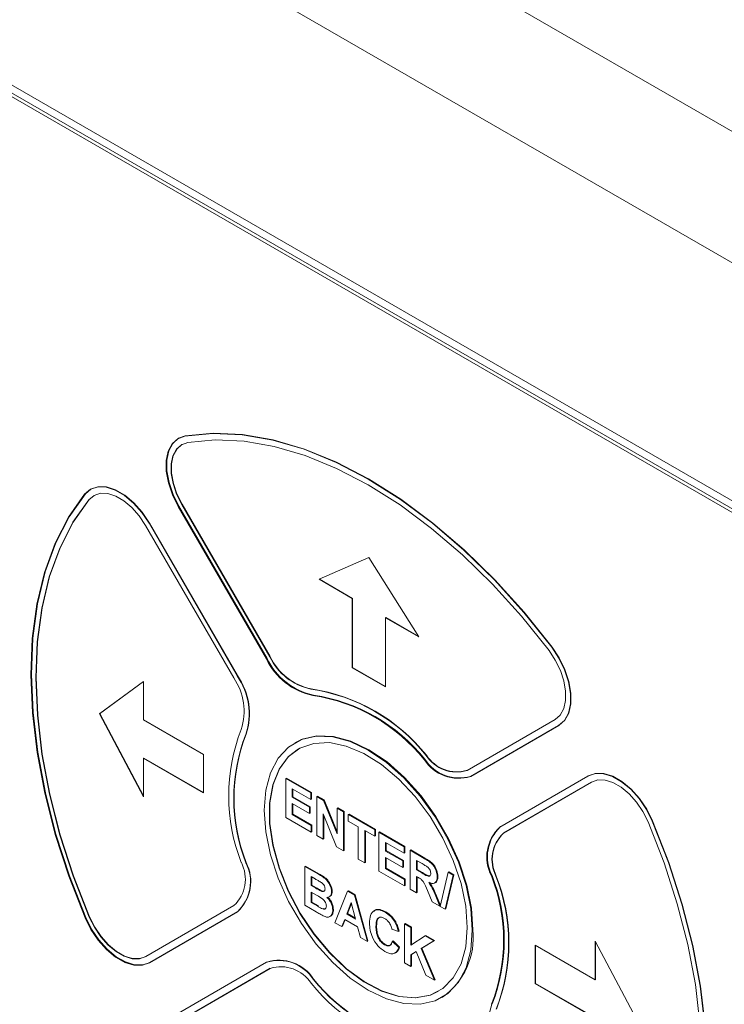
# Model space of a CAD drawing. Header units: inches. Extents: x 0 to 109, y 0 to 85.
# Tile 47 of 60: x 81.59 to 83.08, y 27.8 to 29.89. Entities that reach past the tile are written whole.
import ezdxf

# ---------------------------------------------------------------- set-up
doc = ezdxf.new("R2010")
doc.units = ezdxf.units.IN
doc.header["$MEASUREMENT"] = 0

msp = doc.modelspace()

# ---------------------------------------------------------------- linework, layer by layer
at = {"color": 7, "linetype": 'Continuous', "lineweight": 15, "ltscale": 5}
for p, q in [((74.21, 34.7828), (85.3716, 28.3393)), ((83.371, 29.2151), (81.2851, 30.4193)), ((83.4265, 28.6771), (81.2438, 29.9372)), ((81.2851, 29.8885), (83.371, 28.6843)), ((81.2921, 29.8926), (83.3781, 28.6884)), ((81.9235, 28.999), (81.9227, 28.9986)), ((81.9379, 29.0042), (81.9235, 28.999)), ((81.7374, 28.8911), (81.7256, 28.8811)), ((81.7441, 28.8777), (81.7338, 28.8689)), ((81.7366, 28.8907), (81.7359, 28.8903)), ((81.9228, 28.8542), (82.1101, 28.5302)), ((81.9242, 28.855), (82.1115, 28.531)), ((81.9303, 28.8585), (82.1176, 28.5345)), ((81.931, 28.8589), (82.1183, 28.535)), ((82.0407, 28.4899), (81.8534, 28.8139)), ((82.0482, 28.4943), (81.8609, 28.8183)), ((82.0489, 28.4947), (81.8616, 28.8187)), ((82.3281, 28.7459), (82.222, 28.6993)), ((82.4341, 28.5769), (82.3281, 28.7459)), ((82.222, 28.6993), (82.2927, 28.6585)), ((82.2228, 28.6997), (82.2934, 28.6589)), ((82.2934, 28.6589), (82.2927, 28.6585)), ((82.2927, 28.6585), (82.2927, 28.5115)), ((82.2934, 28.6589), (82.2934, 28.5119)), ((82.3641, 28.6181), (82.3634, 28.6177)), ((82.3634, 28.4707), (82.3634, 28.6177)), ((82.3634, 28.6177), (82.4341, 28.5769)), ((82.3641, 28.6181), (82.4333, 28.5781)), ((82.2934, 28.5119), (82.2927, 28.5115)), ((82.2927, 28.5115), (82.3634, 28.4707)), ((82.2934, 28.5119), (82.3634, 28.4715)), ((81.8491, 28.4823), (81.7557, 28.4137)), ((81.8491, 28.4822), (81.7564, 28.4141)), ((81.8491, 28.4007), (81.8491, 28.4823)), ((81.7564, 28.4141), (81.7557, 28.4137)), ((81.7557, 28.4137), (81.8491, 28.2374)), ((81.7564, 28.4141), (81.8491, 28.2391)), ((81.9764, 28.3272), (81.8491, 28.4007)), ((82.5365, 28.2932), (82.7234, 28.4016)), ((82.544, 28.2802), (82.7309, 28.3886)), ((82.5447, 28.2806), (82.7316, 28.389)), ((82.1718, 28.3527), (82.1704, 28.3518)), ((81.8498, 28.3194), (81.8491, 28.319)), ((81.8491, 28.2374), (81.8491, 28.319)), ((81.8491, 28.319), (81.9764, 28.2455)), ((81.8498, 28.3194), (81.9764, 28.2464)), ((81.9764, 28.2455), (81.9764, 28.3272)), ((82.1513, 28.276), (82.1527, 28.2768)), ((82.1513, 28.1934), (82.1513, 28.276)), ((82.1513, 28.276), (82.2045, 28.2453)), ((82.1527, 28.2768), (82.2059, 28.2461)), ((82.544, 28.2802), (82.5447, 28.2806)), ((82.5447, 28.2806), (82.5447, 28.2806)), ((82.793, 28.2813), (82.6061, 28.1729)), ((82.8005, 28.2683), (82.6136, 28.1599)), ((82.8008, 28.2685), (82.6143, 28.1603)), ((82.7938, 28.2817), (82.7931, 28.2813)), ((82.2045, 28.2316), (82.1651, 28.2543)), ((82.1651, 28.2543), (82.1651, 28.2363)), ((82.1665, 28.2535), (82.1665, 28.2371)), ((82.2045, 28.2453), (82.2059, 28.2461)), ((82.2059, 28.2461), (82.2059, 28.2324)), ((82.1651, 28.2363), (82.1665, 28.2371)), ((82.1651, 28.2363), (82.2017, 28.2152)), ((82.1665, 28.2371), (82.2032, 28.216)), ((82.2045, 28.2453), (82.2045, 28.2316)), ((82.2045, 28.2316), (82.2059, 28.2324)), ((82.2173, 28.2379), (82.2187, 28.2387)), ((82.2173, 28.1553), (82.2173, 28.2379)), ((82.2173, 28.2379), (82.2317, 28.2296)), ((82.2187, 28.2387), (82.2331, 28.2304)), ((82.2317, 28.2296), (82.2331, 28.2304)), ((82.2317, 28.2296), (82.2604, 28.1588)), ((82.2331, 28.2304), (82.2604, 28.1631)), ((82.2017, 28.2014), (82.1651, 28.2226)), ((82.1651, 28.2226), (82.1651, 28.1993)), ((82.1665, 28.2217), (82.1665, 28.2001)), ((82.2017, 28.2152), (82.2032, 28.216)), ((82.2017, 28.2152), (82.2017, 28.2014)), ((82.2032, 28.216), (82.2032, 28.2022)), ((82.2604, 28.213), (82.2618, 28.2139)), ((82.2604, 28.1588), (82.2604, 28.213)), ((82.2604, 28.213), (82.2742, 28.2051)), ((82.2618, 28.2139), (82.2756, 28.2059)), ((82.2742, 28.2051), (82.2756, 28.2059)), ((82.2742, 28.2051), (82.2742, 28.1225)), ((82.2756, 28.2059), (82.2756, 28.1234)), ((82.2054, 28.1622), (82.1513, 28.1934)), ((82.1651, 28.1993), (82.1665, 28.2001)), ((82.1651, 28.1993), (82.2054, 28.176)), ((82.1665, 28.2001), (82.2068, 28.1768)), ((82.2017, 28.2014), (82.2032, 28.2022)), ((82.2594, 28.1311), (82.2311, 28.2008)), ((82.2311, 28.2008), (82.2311, 28.1474)), ((82.2325, 28.1973), (82.2325, 28.1482)), ((82.2842, 28.1993), (82.2857, 28.2001)), ((82.2842, 28.1855), (82.2842, 28.1993)), ((82.2842, 28.1993), (82.3402, 28.167)), ((82.3053, 28.1734), (82.2842, 28.1855)), ((82.2857, 28.2001), (82.3416, 28.1678)), ((82.2054, 28.176), (82.2068, 28.1768)), ((82.2054, 28.176), (82.2054, 28.1622)), ((82.2054, 28.1622), (82.2068, 28.163)), ((82.2068, 28.1768), (82.2068, 28.163)), ((82.3053, 28.1045), (82.3053, 28.1734)), ((82.3402, 28.1532), (82.3191, 28.1654)), ((82.3191, 28.1654), (82.3191, 28.0966)), ((82.3205, 28.1646), (82.3205, 28.0974)), ((82.3402, 28.167), (82.3416, 28.1678)), ((82.3402, 28.167), (82.3402, 28.1532)), ((82.3416, 28.1678), (82.3416, 28.1541)), ((82.3493, 28.1617), (82.3507, 28.1625)), ((82.3507, 28.1625), (82.4039, 28.1318)), ((82.2311, 28.1474), (82.2173, 28.1553)), ((82.2311, 28.1474), (82.2325, 28.1482)), ((82.3402, 28.1532), (82.3416, 28.1541)), ((82.3493, 28.0791), (82.3493, 28.1617)), ((82.3493, 28.1617), (82.4025, 28.131)), ((82.2742, 28.1225), (82.2594, 28.1311)), ((82.2742, 28.1225), (82.2756, 28.1234)), ((82.4025, 28.1173), (82.3631, 28.14)), ((82.3631, 28.14), (82.3631, 28.122)), ((82.3631, 28.122), (82.3645, 28.1228)), ((82.3631, 28.122), (82.3997, 28.1009)), ((82.3645, 28.1392), (82.3645, 28.1228)), ((82.3645, 28.1228), (82.4012, 28.1017)), ((82.4025, 28.131), (82.4039, 28.1318)), ((82.4025, 28.131), (82.4025, 28.1173)), ((82.4039, 28.1318), (82.4039, 28.1181)), ((82.4153, 28.1236), (82.4167, 28.1244)), ((82.4153, 28.041), (82.4153, 28.1236)), ((82.4153, 28.1236), (82.4453, 28.1063)), ((82.4167, 28.1244), (82.4467, 28.1071)), ((82.3191, 28.0966), (82.3053, 28.1045)), ((82.3997, 28.0871), (82.3631, 28.1083)), ((82.3631, 28.1083), (82.3631, 28.085)), ((82.3645, 28.1074), (82.3645, 28.0858)), ((82.3997, 28.1009), (82.4012, 28.1017)), ((82.3997, 28.1009), (82.3997, 28.0871)), ((82.4012, 28.1017), (82.4012, 28.0879)), ((82.4025, 28.1173), (82.4039, 28.1181)), ((82.4408, 28.0952), (82.4291, 28.1019)), ((82.4291, 28.1019), (82.4291, 28.0818)), ((82.4305, 28.1011), (82.4305, 28.0826)), ((82.1917, 28.0893), (82.1931, 28.0901)), ((82.1917, 28.0893), (82.2205, 28.0727)), ((82.1917, 28.0068), (82.1917, 28.0893)), ((82.1931, 28.0901), (82.2219, 28.0735)), ((82.3191, 28.0966), (82.3205, 28.0974)), ((82.4034, 28.0479), (82.3493, 28.0791)), ((82.3631, 28.085), (82.3645, 28.0858)), ((82.3631, 28.085), (82.4034, 28.0617)), ((82.3645, 28.0858), (82.4048, 28.0625)), ((82.3997, 28.0871), (82.4012, 28.0879)), ((82.4291, 28.0818), (82.4305, 28.0826)), ((82.4291, 28.0818), (82.4401, 28.0754)), ((82.4305, 28.0826), (82.4416, 28.0762)), ((82.2141, 28.0626), (82.2054, 28.0676)), ((82.2054, 28.0676), (82.2054, 28.0486)), ((82.2068, 28.0668), (82.2068, 28.0494)), ((82.4034, 28.0617), (82.4048, 28.0625)), ((82.4034, 28.0617), (82.4034, 28.0479)), ((82.4048, 28.0625), (82.4048, 28.0487)), ((82.4321, 28.0663), (82.4291, 28.068)), ((82.4291, 28.068), (82.4291, 28.0331)), ((82.4305, 28.0672), (82.4305, 28.0339)), ((82.4731, 28.0674), (82.4745, 28.0682)), ((82.4792, 28.0042), (82.4966, 28.0767)), ((82.507, 28.0707), (82.4896, 27.9982)), ((82.5084, 28.0715), (82.491, 27.999)), ((82.4966, 28.0767), (82.498, 28.0775)), ((82.4966, 28.0767), (82.507, 28.0707)), ((82.498, 28.0775), (82.5084, 28.0715)), ((82.507, 28.0707), (82.5084, 28.0715)), ((82.2054, 28.0486), (82.2068, 28.0494)), ((82.2054, 28.0486), (82.2154, 28.0428)), ((82.2068, 28.0494), (82.2168, 28.0436)), ((82.2264, 28.0367), (82.2278, 28.0376)), ((82.2485, 28.0357), (82.2499, 28.0366)), ((82.2558, 27.9697), (82.2828, 28.0367)), ((82.2828, 28.0367), (82.2843, 28.0375)), ((82.2828, 28.0367), (82.2974, 28.0283)), ((82.2843, 28.0375), (82.2988, 28.0291)), ((82.4034, 28.0479), (82.4048, 28.0487)), ((82.4291, 28.0331), (82.4153, 28.041)), ((82.4625, 28.0138), (82.4523, 28.0384)), ((82.2177, 28.0277), (82.2054, 28.0348)), ((82.2054, 28.0348), (82.2054, 28.0126)), ((82.2068, 28.034), (82.2068, 28.0134)), ((82.2433, 28.0244), (82.2451, 28.0254)), ((82.2974, 28.0283), (82.2988, 28.0291)), ((82.2974, 28.0283), (82.3246, 27.93)), ((82.2988, 28.0291), (82.326, 27.9308)), ((82.4291, 28.0331), (82.4305, 28.0339)), ((82.4699, 28.0259), (82.4713, 28.0267)), ((82.4699, 28.0259), (82.4786, 28.0045)), ((82.4713, 28.0267), (82.4797, 28.0061)), ((81.8542, 27.8976), (82.0411, 28.0059)), ((82.2159, 27.9928), (82.1917, 28.0068)), ((82.2054, 28.0126), (82.2068, 28.0134)), ((82.2054, 28.0126), (82.2194, 28.0045)), ((82.2068, 28.0134), (82.2209, 28.0053)), ((82.2299, 27.999), (82.2313, 27.9998)), ((82.2512, 27.9963), (82.2527, 27.9971)), ((82.2902, 28.0123), (82.2808, 27.9881)), ((82.2906, 28.0106), (82.2822, 27.9889)), ((82.2996, 27.9773), (82.2902, 28.0123)), ((82.4786, 28.0045), (82.4625, 28.0138)), ((82.4786, 28.0045), (82.4794, 28.005)), ((82.4896, 27.9982), (82.4792, 28.0042)), ((82.4896, 27.9982), (82.491, 27.999)), ((81.8617, 27.8846), (82.0486, 27.993)), ((81.8624, 27.885), (82.0493, 27.9934)), ((82.2765, 27.9768), (82.2705, 27.9613)), ((82.2774, 27.9763), (82.2719, 27.9621)), ((82.304, 27.961), (82.2765, 27.9768)), ((82.2808, 27.9881), (82.2822, 27.9889)), ((82.2808, 27.9881), (82.2996, 27.9773)), ((82.2822, 27.9889), (82.2991, 27.9792)), ((82.3623, 27.9919), (82.3637, 27.9927)), ((82.2705, 27.9613), (82.2558, 27.9697)), ((82.2705, 27.9613), (82.2719, 27.9621)), ((82.31, 27.9384), (82.304, 27.961)), ((82.3429, 27.9618), (82.3443, 27.9626)), ((82.3906, 27.9512), (82.3768, 27.956)), ((82.3833, 27.9707), (82.3848, 27.9715)), ((82.4034, 27.9671), (82.4048, 27.9679)), ((82.4034, 27.8845), (82.4034, 27.9671)), ((82.4034, 27.9671), (82.4172, 27.9592)), ((82.4048, 27.9679), (82.4186, 27.96)), ((82.4172, 27.9592), (82.4186, 27.96)), ((82.4172, 27.9592), (82.4172, 27.9222)), ((82.4186, 27.96), (82.4186, 27.9231)), ((82.3246, 27.93), (82.31, 27.9384)), ((82.3906, 27.9512), (82.392, 27.952)), ((82.4172, 27.9222), (82.4473, 27.9417)), ((82.4473, 27.9417), (82.4487, 27.9426)), ((82.4473, 27.9417), (82.4662, 27.9308)), ((82.4487, 27.9426), (82.4676, 27.9317)), ((82.3246, 27.93), (82.326, 27.9308)), ((82.3612, 27.9226), (82.3626, 27.9235)), ((82.3777, 27.93), (82.3792, 27.9309)), ((82.3777, 27.93), (82.3915, 27.9168)), ((82.3792, 27.9309), (82.3929, 27.9176)), ((82.3915, 27.9168), (82.3929, 27.9176)), ((82.4662, 27.9308), (82.439, 27.9146)), ((82.439, 27.9146), (82.4405, 27.9154)), ((82.439, 27.9146), (82.4671, 27.8477)), ((82.4676, 27.9317), (82.4405, 27.9154)), ((82.4405, 27.9154), (82.4685, 27.8486)), ((82.4662, 27.9308), (82.4676, 27.9317)), ((82.6812, 27.9219), (82.6812, 27.8403)), ((82.8085, 27.8485), (82.6812, 27.9219)), ((82.6819, 27.9215), (82.6819, 27.8407)), ((82.9018, 27.7538), (82.8085, 27.9301)), ((82.8085, 27.9301), (82.8085, 27.8485)), ((82.8092, 27.9288), (82.8092, 27.8489)), ((82.4286, 27.9083), (82.4172, 27.9015)), ((82.4172, 27.9015), (82.4186, 27.9023)), ((82.4172, 27.9015), (82.4172, 27.8766)), ((82.4286, 27.9083), (82.4186, 27.9023)), ((82.4186, 27.9023), (82.4186, 27.8774)), ((82.4488, 27.8583), (82.4286, 27.9083)), ((81.8616, 27.8845), (81.8624, 27.8849)), ((81.8624, 27.8849), (81.8624, 27.885)), ((82.1107, 27.8856), (81.9238, 27.7772)), ((82.1182, 27.8726), (81.9313, 27.7642)), ((82.1185, 27.8728), (81.932, 27.7646)), ((82.1115, 27.8861), (82.1108, 27.8856)), ((82.4172, 27.8766), (82.4034, 27.8845)), ((82.4172, 27.8766), (82.4186, 27.8774)), ((82.4671, 27.8477), (82.4488, 27.8583)), ((82.4671, 27.8477), (82.4685, 27.8486)), ((82.8092, 27.8489), (82.8085, 27.8485)), ((82.6819, 27.8407), (82.6812, 27.8403)), ((82.6812, 27.8403), (82.8085, 27.7668)), ((82.6819, 27.8407), (82.8092, 27.7672)), ((82.4829, 27.8106), (82.4843, 27.8114))]:
    msp.add_line(p, q, dxfattribs=at)
at = {"color": 7, "linetype": 'Continuous', "lineweight": 15, "ltscale": 5, "flags": 128}
for points in [[(81.9372, 29.0038), (81.922, 28.9982), (81.9099, 28.9873), (81.9016, 28.9715), (81.8973, 28.9518), (81.8975, 28.929), (81.9019, 28.9044), (81.9105, 28.879), (81.9228, 28.8542)], [(81.9379, 29.0042), (81.9227, 28.9986), (81.9106, 28.9877), (81.9023, 28.9719), (81.898, 28.9522), (81.8982, 28.9294), (81.9026, 28.9048), (81.9112, 28.8794), (81.9235, 28.8546)], [(81.9242, 28.9995), (81.9234, 28.999), (81.9113, 28.9881), (81.903, 28.9724), (81.8988, 28.9526), (81.8989, 28.9298), (81.9033, 28.9052), (81.9119, 28.8798), (81.9242, 28.855)], [(82.7163, 28.555), (82.6569, 28.6289), (82.5945, 28.6979), (82.5297, 28.7613), (82.463, 28.8184), (82.3951, 28.8689), (82.3266, 28.9121), (82.2581, 28.9478), (82.1902, 28.9756), (82.1236, 28.9952), (82.0588, 29.0065), (81.9965, 29.0094), (81.9372, 29.0038)], [(82.717, 28.5554), (82.6576, 28.6294), (82.5952, 28.6983), (82.5304, 28.7617), (82.4637, 28.8189), (82.3958, 28.8693), (82.3273, 28.9126), (82.2588, 28.9482), (82.1909, 28.976), (82.1243, 28.9957), (82.0595, 29.0069), (81.9972, 29.0098), (81.9379, 29.0042)], [(82.717, 28.5554), (82.6576, 28.6294), (82.5952, 28.6983), (82.5304, 28.7617), (82.4637, 28.8189), (82.3958, 28.8693), (82.3273, 28.9126), (82.2588, 28.9482), (82.1909, 28.976), (82.1243, 28.9957), (82.0595, 29.0069), (81.9972, 29.0098), (81.9379, 29.0042)], [(81.943, 28.9902), (81.9296, 28.9852), (81.9189, 28.9756), (81.9116, 28.9618), (81.9079, 28.9444), (81.908, 28.9244), (81.9119, 28.9027), (81.9195, 28.8803), (81.9303, 28.8585)], [(81.931, 28.9861), (81.9303, 28.9857), (81.9197, 28.976), (81.9123, 28.9622), (81.9086, 28.9448), (81.9087, 28.9248), (81.9126, 28.9031), (81.9202, 28.8808), (81.931, 28.8589)], [(82.7105, 28.548), (82.652, 28.6209), (82.5906, 28.6888), (82.5267, 28.7513), (82.461, 28.8076), (82.3941, 28.8573), (82.3266, 28.8999), (82.2591, 28.9351), (82.1922, 28.9624), (82.1266, 28.9818), (82.0628, 28.9929), (82.0014, 28.9957), (81.943, 28.9902)], [(81.8609, 28.8183), (81.8455, 28.8413), (81.8278, 28.8614), (81.8087, 28.8775), (81.789, 28.889), (81.7698, 28.8951), (81.752, 28.8957), (81.7366, 28.8907), (81.7241, 28.8802)], [(81.8616, 28.8187), (81.8462, 28.8417), (81.8285, 28.8618), (81.8094, 28.8779), (81.7897, 28.8894), (81.7705, 28.8956), (81.7528, 28.8961), (81.7373, 28.8911), (81.7249, 28.8807)], [(81.8616, 28.8187), (81.8462, 28.8417), (81.8285, 28.8618), (81.8094, 28.8779), (81.7897, 28.8894), (81.7705, 28.8956), (81.7528, 28.8961), (81.7373, 28.8911), (81.7366, 28.8907)], [(81.7241, 28.8802), (81.6898, 28.8315), (81.6612, 28.776), (81.6388, 28.7141), (81.6226, 28.6465), (81.6129, 28.5737), (81.6096, 28.4964), (81.613, 28.4153), (81.6229, 28.3312), (81.6392, 28.2449), (81.6618, 28.157), (81.6905, 28.0685), (81.725, 27.9801)], [(81.7249, 28.8807), (81.6905, 28.8319), (81.6619, 28.7764), (81.6395, 28.7145), (81.6233, 28.6469), (81.6136, 28.5741), (81.6104, 28.4968), (81.6137, 28.4157), (81.6236, 28.3316), (81.6399, 28.2453), (81.6625, 28.1574), (81.6912, 28.0689), (81.7257, 27.9805)], [(81.7256, 28.8811), (81.6912, 28.8324), (81.6626, 28.7768), (81.6402, 28.7149), (81.624, 28.6473), (81.6143, 28.5745), (81.6111, 28.4972), (81.6144, 28.4161), (81.6243, 28.332), (81.6406, 28.2457), (81.6632, 28.1578), (81.6919, 28.0693), (81.7264, 27.9809)], [(81.8534, 28.8139), (81.8399, 28.8342), (81.8243, 28.8518), (81.8074, 28.8661), (81.7901, 28.8761), (81.7733, 28.8816), (81.7576, 28.8821), (81.744, 28.8776), (81.7331, 28.8685)], [(81.7331, 28.8685), (81.6992, 28.8205), (81.6711, 28.7657), (81.6489, 28.7048), (81.633, 28.6381), (81.6234, 28.5664), (81.6203, 28.4903), (81.6236, 28.4104), (81.6333, 28.3276), (81.6494, 28.2425), (81.6716, 28.1559), (81.6999, 28.0687), (81.7339, 27.9816)], [(81.7338, 28.8689), (81.6999, 28.8209), (81.6718, 28.7662), (81.6496, 28.7052), (81.6337, 28.6385), (81.6241, 28.5668), (81.621, 28.4907), (81.6243, 28.4108), (81.634, 28.328), (81.6501, 28.2429), (81.6723, 28.1563), (81.7006, 28.0691), (81.7346, 27.982)], [(82.7234, 28.4016), (82.7342, 28.411), (82.7417, 28.4246), (82.7456, 28.4419), (82.7457, 28.4618), (82.742, 28.4834), (82.7346, 28.5058), (82.7239, 28.5276), (82.7105, 28.548)], [(82.7309, 28.3886), (82.7432, 28.3993), (82.7517, 28.4148), (82.7562, 28.4344), (82.7563, 28.457), (82.752, 28.4816), (82.7436, 28.507), (82.7315, 28.5318), (82.7163, 28.555)], [(82.7316, 28.389), (82.7439, 28.3997), (82.7524, 28.4152), (82.7569, 28.4348), (82.757, 28.4574), (82.7527, 28.482), (82.7443, 28.5074), (82.7322, 28.5323), (82.717, 28.5554)], [(82.7316, 28.389), (82.7439, 28.3997), (82.7524, 28.4152), (82.7569, 28.4348), (82.757, 28.4574), (82.7527, 28.482), (82.7443, 28.5074), (82.7322, 28.5323), (82.717, 28.5554)], [(82.5476, 27.9536), (82.5443, 27.9999), (82.5343, 28.0486), (82.518, 28.0983), (82.4959, 28.1475), (82.4687, 28.1947), (82.4371, 28.2384), (82.4022, 28.2774), (82.365, 28.3103), (82.3267, 28.3364), (82.2883, 28.3546), (82.2511, 28.3646), (82.2162, 28.366), (82.1846, 28.3587), (82.1574, 28.3429), (82.1353, 28.3193), (82.119, 28.2883), (82.109, 28.2511), (82.1057, 28.2088), (82.109, 28.1625), (82.119, 28.1138), (82.1353, 28.0641), (82.1574, 28.0149), (82.1846, 27.9677), (82.2162, 27.924), (82.2511, 27.8851), (82.2883, 27.8521), (82.3267, 27.826), (82.365, 27.8078), (82.4022, 27.7978), (82.4371, 27.7964), (82.4687, 27.8037), (82.4959, 27.8195), (82.518, 27.8431), (82.5343, 27.8741), (82.5443, 27.9113), (82.5476, 27.9536)], [(82.537, 27.9598), (82.5336, 28.0051), (82.5236, 28.0529), (82.5072, 28.1016), (82.4851, 28.1496), (82.4578, 28.1954), (82.4263, 28.2376), (82.3917, 28.2747), (82.3549, 28.3056), (82.3172, 28.3293), (82.2798, 28.3451), (82.244, 28.3523), (82.2108, 28.3508), (82.1813, 28.3407), (82.1565, 28.3222), (82.1371, 28.296), (82.1239, 28.2629), (82.1171, 28.2239), (82.1171, 28.1804), (82.1239, 28.1336), (82.1371, 28.0852), (82.1565, 28.0367), (82.1813, 27.9895), (82.2108, 27.9454), (82.244, 27.9056), (82.2798, 27.8714), (82.3172, 27.844), (82.3549, 27.8242), (82.3917, 27.8126), (82.4263, 27.8097), (82.4578, 27.8156), (82.4851, 27.8299), (82.5072, 27.8524), (82.5236, 27.8822), (82.5336, 27.9183), (82.537, 27.9598)], [(82.549, 27.9545), (82.5457, 28.0007), (82.5357, 28.0494), (82.5194, 28.0991), (82.4973, 28.1483), (82.4701, 28.1955), (82.4386, 28.2392), (82.4036, 28.2782), (82.3664, 28.3112), (82.3281, 28.3372), (82.2897, 28.3555), (82.2525, 28.3654), (82.2176, 28.3668), (82.186, 28.3595), (82.1718, 28.3527)], [(82.4761, 27.824), (82.4585, 27.816), (82.427, 27.8102), (82.3924, 27.8131), (82.3556, 27.8246), (82.3179, 27.8444), (82.2806, 27.8718), (82.2447, 27.906), (82.2115, 27.9458), (82.182, 27.99), (82.1572, 28.0371), (82.1378, 28.0856), (82.1246, 28.1341), (82.1178, 28.1808), (82.1178, 28.2243), (82.1246, 28.2633), (82.1378, 28.2964), (82.1572, 28.3226), (82.1786, 28.3393)], [(82.9298, 28.1857), (82.9173, 28.2105), (82.9018, 28.2334), (82.884, 28.2533), (82.8648, 28.2692), (82.8452, 28.2804), (82.826, 28.2863), (82.8083, 28.2866), (82.793, 28.2813)], [(82.9305, 28.1861), (82.918, 28.2109), (82.9025, 28.2338), (82.8847, 28.2537), (82.8655, 28.2696), (82.8459, 28.2808), (82.8267, 28.2867), (82.8091, 28.287), (82.7937, 28.2817)], [(82.9305, 28.1861), (82.918, 28.2109), (82.9025, 28.2338), (82.8847, 28.2537), (82.8655, 28.2696), (82.8459, 28.2808), (82.8267, 28.2867), (82.8091, 28.287), (82.7937, 28.2817)], [(82.9209, 28.1842), (82.9099, 28.206), (82.8963, 28.2261), (82.8806, 28.2437), (82.8637, 28.2577), (82.8464, 28.2675), (82.8296, 28.2727), (82.814, 28.273), (82.8005, 28.2683)], [(82.9217, 27.2974), (82.9555, 27.3454), (82.9837, 27.4001), (83.0058, 27.4611), (83.0217, 27.5277), (83.0313, 27.5994), (83.0345, 27.6756), (83.0312, 27.7554), (83.0214, 27.8383), (83.0054, 27.9234), (82.9831, 28.0099), (82.9548, 28.0971), (82.9209, 28.1842)], [(82.9306, 27.2856), (82.9649, 27.3343), (82.9935, 27.3899), (83.016, 27.4517), (83.0321, 27.5194), (83.0419, 27.5922), (83.0451, 27.6695), (83.0417, 27.7505), (83.0318, 27.8346), (83.0155, 27.921), (82.9929, 28.0088), (82.9643, 28.0973), (82.9298, 28.1857)], [(82.9313, 27.286), (82.9657, 27.3347), (82.9942, 27.3903), (83.0167, 27.4522), (83.0328, 27.5198), (83.0426, 27.5926), (83.0458, 27.6699), (83.0424, 27.7509), (83.0326, 27.835), (83.0162, 27.9214), (82.9936, 28.0092), (82.965, 28.0977), (82.9305, 28.1861)], [(82.9313, 27.286), (82.9657, 27.3347), (82.9942, 27.3903), (83.0167, 27.4522), (83.0328, 27.5198), (83.0426, 27.5926), (83.0458, 27.6699), (83.0424, 27.7509), (83.0326, 27.835), (83.0162, 27.9214), (82.9936, 28.0092), (82.965, 28.0977), (82.9305, 28.1861)], [(81.725, 27.9801), (81.7374, 27.9554), (81.7529, 27.9325), (81.7707, 27.9126), (81.7899, 27.8966), (81.8096, 27.8854), (81.8287, 27.8795), (81.8464, 27.8792), (81.8617, 27.8846)], [(81.7257, 27.9805), (81.7381, 27.9558), (81.7536, 27.9329), (81.7714, 27.913), (81.7906, 27.897), (81.8103, 27.8858), (81.8294, 27.8799), (81.8471, 27.8796), (81.8624, 27.885)], [(81.7264, 27.9809), (81.7388, 27.9562), (81.7543, 27.9333), (81.7721, 27.9134), (81.7913, 27.8974), (81.811, 27.8862), (81.8301, 27.8803), (81.8478, 27.8801), (81.8631, 27.8854)], [(81.7339, 27.9816), (81.7448, 27.9599), (81.7585, 27.9397), (81.7741, 27.9222), (81.791, 27.9082), (81.8083, 27.8983), (81.8252, 27.8931), (81.8407, 27.8929), (81.8542, 27.8976)], [(81.7346, 27.982), (81.7455, 27.9603), (81.7592, 27.9401), (81.7748, 27.9226), (81.7917, 27.9086), (81.809, 27.8987), (81.8259, 27.8935), (81.8414, 27.8933), (81.8549, 27.898)]]:
    msp.add_lwpolyline(points, dxfattribs=at)
at = {"color": 7, "linetype": 'Continuous', "lineweight": 15, "ltscale": 25}
for centre, radius, start, end in [((82.238, 28.591), 0.1416, 205.4152, 258.2132), ((82.2387, 28.5914), 0.1416, 205.4152, 258.2132), ((82.2394, 28.5918), 0.1416, 205.4152, 258.2132), ((82.2301, 28.588), 0.1246, 205.4152, 258.2132), ((82.2308, 28.5884), 0.1246, 205.4152, 258.2132), ((81.9379, 28.419), 0.1249, 341.924, 34.6277), ((81.9314, 28.4136), 0.1419, 341.924, 34.6277), ((81.9321, 28.414), 0.1419, 341.924, 34.6277), ((82.1473, 28.0835), 0.3868, 38.638, 81.4716), ((82.148, 28.0839), 0.3868, 38.638, 81.4716), ((82.1537, 28.0835), 0.373, 38.638, 81.4716), ((82.1544, 28.0839), 0.373, 38.638, 81.4716), ((82.1552, 28.0843), 0.373, 38.638, 81.4716), ((82.4182, 28.2391), 0.3881, 158.6828, 201.4213), ((82.415, 28.2336), 0.3742, 158.6828, 201.4213), ((82.4157, 28.234), 0.3742, 158.6828, 201.4213), ((82.5184, 28.3636), 0.0872, 212.7762, 287.0641), ((82.5191, 28.364), 0.0872, 212.7762, 287.0641), ((82.5198, 28.3644), 0.0872, 212.7762, 287.0641), ((82.514, 28.3666), 0.0767, 212.7762, 287.0641), ((82.5147, 28.367), 0.0767, 212.7762, 287.0641), ((82.6659, 28.1091), 0.0875, 133.1537, 207.2678), ((82.6666, 28.1095), 0.0875, 133.1537, 207.2678), ((82.6673, 28.1099), 0.0875, 133.1537, 207.2678), ((82.6663, 28.1037), 0.077, 133.1537, 207.2678), ((82.667, 28.1041), 0.077, 133.1537, 207.2678), ((81.9885, 28.0621), 0.077, 313.1537, 27.2678), ((81.9888, 28.0568), 0.0875, 313.1537, 27.2678), ((81.9895, 28.0572), 0.0875, 313.1537, 27.2678), ((82.2398, 27.9323), 0.3742, 338.6828, 21.4213), ((82.2405, 27.9327), 0.3742, 338.6828, 21.4213), ((82.2412, 27.9331), 0.3742, 338.6828, 21.4213), ((82.2365, 27.9267), 0.3881, 338.6828, 21.4213), ((82.2372, 27.9271), 0.3881, 338.6828, 21.4213), ((82.3928, 27.939), 0.157, 305.6499, 5.6628), ((82.1363, 27.8022), 0.0872, 32.7762, 107.0641), ((82.137, 27.8027), 0.0872, 32.7762, 107.0641), ((82.1407, 27.7993), 0.0767, 32.7762, 107.0641), ((82.501, 28.0824), 0.373, 218.638, 261.4716), ((82.5017, 28.0828), 0.373, 218.638, 261.4716), ((82.5074, 28.0824), 0.3868, 218.638, 261.4716), ((82.724, 27.7526), 0.1419, 161.924, 214.6277)]:
    msp.add_arc(centre, radius, start, end, dxfattribs=at)
at = {"color": 7, "linetype": 'Continuous', "lineweight": 15, "ltscale": 5}
for points, knots in [([(82.4453, 28.1063), (82.4486, 28.1044), (82.455, 28.1005), (82.4633, 28.0937), (82.4684, 28.0859), (82.4721, 28.0774), (82.4727, 28.0714), (82.4731, 28.0674)], [0, 0, 0, 0, 0.251138, 0.500538, 0.625743, 0.751054, 1, 1, 1, 1]), ([(82.4467, 28.1071), (82.45, 28.1052), (82.4565, 28.1013), (82.4647, 28.0946), (82.4698, 28.0867), (82.4735, 28.0783), (82.4741, 28.0722), (82.4745, 28.0682)], [0, 0, 0, 0, 0.251138, 0.500538, 0.625743, 0.751054, 1, 1, 1, 1]), ([(82.4517, 28.0886), (82.4496, 28.0899), (82.446, 28.0922), (82.4424, 28.0942), (82.4408, 28.0952)], [0, 0, 0, 0, 0.559921, 1, 1, 1, 1]), ([(82.4593, 28.0746), (82.4592, 28.076), (82.459, 28.0788), (82.4564, 28.0844), (82.4535, 28.087), (82.4517, 28.0886)], [0, 0, 0, 0, 0.281084, 0.561281, 1, 1, 1, 1]), ([(82.2271, 28.0548), (82.2247, 28.0563), (82.2204, 28.059), (82.216, 28.0615), (82.2141, 28.0626)], [0, 0, 0, 0, 0.5599503, 1, 1, 1, 1]), ([(82.2205, 28.0727), (82.227, 28.0691), (82.2369, 28.0637), (82.2454, 28.0497), (82.2481, 28.0414), (82.2484, 28.0376), (82.2485, 28.0357)], [0, 0, 0, 0, 0.4993503, 0.7486532, 0.8742819, 1, 1, 1, 1]), ([(82.2219, 28.0735), (82.2284, 28.0699), (82.2383, 28.0645), (82.2468, 28.0505), (82.2496, 28.0422), (82.2498, 28.0385), (82.2499, 28.0366)], [0, 0, 0, 0, 0.49935, 0.748653, 0.874282, 1, 1, 1, 1]), ([(82.4523, 28.0384), (82.4498, 28.0449), (82.4462, 28.0539), (82.4379, 28.063), (82.4341, 28.0652), (82.4321, 28.0663)], [0, 0, 0, 0, 0.5609861, 0.7793046, 1, 1, 1, 1]), ([(82.4401, 28.0754), (82.4442, 28.0729), (82.4492, 28.0698), (82.4551, 28.0682), (82.4576, 28.069), (82.4591, 28.0712), (82.4593, 28.0735), (82.4593, 28.0746)], [0, 0, 0, 0, 0.500908, 0.625718, 0.750365, 0.875021, 1, 1, 1, 1]), ([(82.4416, 28.0762), (82.4456, 28.0738), (82.4506, 28.0707), (82.4564, 28.069), (82.4578, 28.0696), (82.4584, 28.0699)], [0, 0, 0, 0, 0.687728, 0.859088, 1, 1, 1, 1]), ([(82.4731, 28.0674), (82.4728, 28.0643), (82.4724, 28.0583), (82.4677, 28.0534), (82.4615, 28.0528), (82.4573, 28.0543), (82.4551, 28.055)], [0, 0, 0, 0, 0.279943, 0.558974, 0.779184, 1, 1, 1, 1]), ([(82.4745, 28.0682), (82.4742, 28.0652), (82.4737, 28.0592), (82.4702, 28.0547), (82.4672, 28.0545), (82.4665, 28.0545)], [0, 0, 0, 0, 0.44376, 0.886073, 1, 1, 1, 1]), ([(82.2154, 28.0428), (82.2174, 28.0416), (82.2211, 28.0395), (82.2248, 28.0376), (82.2264, 28.0367)], [0, 0, 0, 0, 0.560048, 1, 1, 1, 1]), ([(82.2168, 28.0436), (82.2188, 28.0424), (82.2225, 28.0403), (82.2262, 28.0384), (82.2278, 28.0376)], [0, 0, 0, 0, 0.5600479, 1, 1, 1, 1]), ([(82.2264, 28.0367), (82.2276, 28.0363), (82.23, 28.0354), (82.2328, 28.036), (82.2345, 28.0381), (82.2347, 28.0402), (82.2347, 28.0413)], [0, 0, 0, 0, 0.280494, 0.559925, 0.779752, 1, 1, 1, 1]), ([(82.2347, 28.0413), (82.2346, 28.0427), (82.2344, 28.0454), (82.2318, 28.0509), (82.2289, 28.0533), (82.2271, 28.0548)], [0, 0, 0, 0, 0.281071, 0.561092, 1, 1, 1, 1]), ([(82.2278, 28.0376), (82.229, 28.0371), (82.2313, 28.0361), (82.2331, 28.0368), (82.234, 28.0371)], [0, 0, 0, 0, 0.523017, 1, 1, 1, 1]), ([(82.2499, 28.0366), (82.2497, 28.0346), (82.2494, 28.0307), (82.2475, 28.0267), (82.2453, 28.0261), (82.2446, 28.0259)], [0, 0, 0, 0, 0.398567, 0.797098, 1, 1, 1, 1]), ([(82.4551, 28.055), (82.4585, 28.0498), (82.4645, 28.0405), (82.4683, 28.0304), (82.4699, 28.0259)], [0, 0, 0, 0, 0.5581877, 1, 1, 1, 1]), ([(82.4566, 28.0559), (82.4599, 28.0507), (82.466, 28.0413), (82.4697, 28.0312), (82.4713, 28.0267)], [0, 0, 0, 0, 0.558188, 1, 1, 1, 1]), ([(82.2375, 28.0049), (82.2374, 28.0062), (82.2373, 28.0087), (82.2357, 28.0129), (82.2332, 28.0167), (82.2272, 28.0226), (82.2219, 28.0255), (82.2177, 28.0277)], [0, 0, 0, 0, 0.1249476, 0.2497149, 0.3744391, 0.4994162, 1, 1, 1, 1]), ([(82.2485, 28.0357), (82.2483, 28.0338), (82.248, 28.0298), (82.2451, 28.0246), (82.2412, 28.0239), (82.2388, 28.0234)], [0, 0, 0, 0, 0.280922, 0.561818, 1, 1, 1, 1]), ([(82.2388, 28.0234), (82.2408, 28.0213), (82.2448, 28.0172), (82.2501, 28.0073), (82.2508, 28.0004), (82.2512, 27.9963)], [0, 0, 0, 0, 0.2810476, 0.5616185, 1, 1, 1, 1]), ([(82.2402, 28.0242), (82.2422, 28.0222), (82.2462, 28.018), (82.2515, 28.0081), (82.2522, 28.0013), (82.2527, 27.9971)], [0, 0, 0, 0, 0.281048, 0.561618, 1, 1, 1, 1]), ([(82.2194, 28.0045), (82.2214, 28.0033), (82.2249, 28.0013), (82.2283, 27.9997), (82.2299, 27.999)], [0, 0, 0, 0, 0.5601837, 1, 1, 1, 1]), ([(82.2299, 27.999), (82.231, 27.9987), (82.2334, 27.998), (82.236, 27.9992), (82.2373, 28.0017), (82.2374, 28.0039), (82.2375, 28.0049)], [0, 0, 0, 0, 0.2800134, 0.5593541, 0.7794868, 1, 1, 1, 1]), ([(82.2313, 27.9998), (82.2325, 27.9994), (82.2344, 27.9988), (82.2358, 27.9997), (82.2364, 28)], [0, 0, 0, 0, 0.611817, 1, 1, 1, 1]), ([(82.2512, 27.9963), (82.2509, 27.9933), (82.2502, 27.9873), (82.2457, 27.9822), (82.2397, 27.9809), (82.2354, 27.9825), (82.2332, 27.9833)], [0, 0, 0, 0, 0.279789, 0.559453, 0.779461, 1, 1, 1, 1]), ([(82.2527, 27.9971), (82.2523, 27.9942), (82.2516, 27.9882), (82.248, 27.9834), (82.2448, 27.983), (82.244, 27.9829)], [0, 0, 0, 0, 0.4265784, 0.8529665, 1, 1, 1, 1]), ([(82.3292, 27.9685), (82.3295, 27.9744), (82.3301, 27.9861), (82.3381, 27.9963), (82.3499, 27.9979), (82.3581, 27.9939), (82.3623, 27.9919)], [0, 0, 0, 0, 0.280688, 0.559622, 0.779535, 1, 1, 1, 1]), ([(82.3388, 27.9933), (82.3395, 27.9944), (82.3422, 27.9984), (82.3515, 27.9985), (82.3596, 27.9946), (82.3637, 27.9927)], [0, 0, 0, 0, 0.15072, 0.574829, 1, 1, 1, 1]), ([(82.2332, 27.9833), (82.23, 27.985), (82.2242, 27.988), (82.2184, 27.9913), (82.2159, 27.9928)], [0, 0, 0, 0, 0.559954, 1, 1, 1, 1]), ([(82.3613, 27.9787), (82.3592, 27.9797), (82.3549, 27.9818), (82.3492, 27.9812), (82.3435, 27.9758), (82.3431, 27.9676), (82.3429, 27.9618)], [0, 0, 0, 0, 0.18715, 0.37398, 0.560738, 1, 1, 1, 1]), ([(82.3527, 27.9817), (82.3521, 27.9817), (82.3496, 27.9816), (82.345, 27.9763), (82.3446, 27.9682), (82.3443, 27.9626)], [0, 0, 0, 0, 0.08852, 0.360438, 1, 1, 1, 1]), ([(82.3768, 27.956), (82.3762, 27.9585), (82.3749, 27.9636), (82.3707, 27.9705), (82.366, 27.9757), (82.3629, 27.9777), (82.3613, 27.9787)], [0, 0, 0, 0, 0.27983, 0.559275, 0.779493, 1, 1, 1, 1]), ([(82.3623, 27.9919), (82.3666, 27.989), (82.3745, 27.9838), (82.3806, 27.9747), (82.3833, 27.9707)], [0, 0, 0, 0, 0.559913, 1, 1, 1, 1]), ([(82.3637, 27.9927), (82.3681, 27.9898), (82.3759, 27.9846), (82.382, 27.9755), (82.3848, 27.9715)], [0, 0, 0, 0, 0.5599132, 1, 1, 1, 1]), ([(82.3618, 27.9086), (82.3567, 27.9122), (82.3465, 27.9193), (82.3353, 27.9372), (82.3298, 27.9543), (82.3294, 27.9637), (82.3292, 27.9685)], [0, 0, 0, 0, 0.279571, 0.558708, 0.779053, 1, 1, 1, 1]), ([(82.3429, 27.9618), (82.343, 27.9579), (82.3432, 27.9503), (82.3465, 27.9382), (82.3535, 27.928), (82.3586, 27.9244), (82.3612, 27.9226)], [0, 0, 0, 0, 0.281346, 0.560537, 0.780083, 1, 1, 1, 1]), ([(82.3443, 27.9626), (82.3444, 27.9587), (82.3446, 27.9511), (82.3479, 27.9391), (82.3549, 27.9288), (82.3601, 27.9252), (82.3626, 27.9235)], [0, 0, 0, 0, 0.281346, 0.560537, 0.780083, 1, 1, 1, 1]), ([(82.3833, 27.9707), (82.3852, 27.9671), (82.3884, 27.9606), (82.3899, 27.9541), (82.3906, 27.9512)], [0, 0, 0, 0, 0.5589598, 1, 1, 1, 1]), ([(82.3848, 27.9715), (82.3866, 27.9679), (82.3898, 27.9614), (82.3913, 27.9549), (82.392, 27.952)], [0, 0, 0, 0, 0.55896, 1, 1, 1, 1]), ([(82.3612, 27.9226), (82.3635, 27.9216), (82.368, 27.9195), (82.3748, 27.9214), (82.3766, 27.9267), (82.3777, 27.93)], [0, 0, 0, 0, 0.280473, 0.560455, 1, 1, 1, 1]), ([(82.3915, 27.9168), (82.3902, 27.9135), (82.3877, 27.9068), (82.3775, 27.9013), (82.3677, 27.9058), (82.3618, 27.9086)], [0, 0, 0, 0, 0.281276, 0.561399, 1, 1, 1, 1]), ([(82.3626, 27.9235), (82.3648, 27.9225), (82.3693, 27.9205), (82.3742, 27.9211), (82.3753, 27.9237), (82.3756, 27.9243)], [0, 0, 0, 0, 0.427267, 0.853785, 1, 1, 1, 1]), ([(82.3929, 27.9176), (82.3917, 27.9141), (82.3896, 27.908), (82.3845, 27.9062), (82.3823, 27.9054)], [0, 0, 0, 0, 0.576241, 1, 1, 1, 1])]:
    msp.add_open_spline(points, degree=3, knots=knots, dxfattribs=at)

doc.saveas('drawing.dxf')
